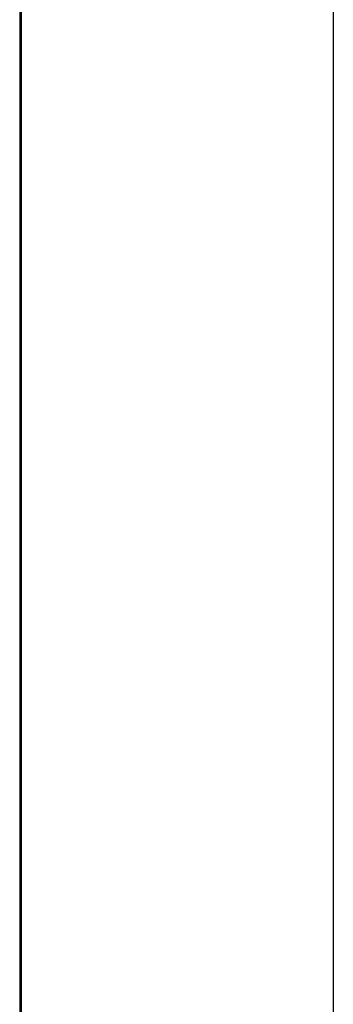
# Model space of a CAD drawing. Header units: millimetres. Extents: x -429 to 783, y -778 to 171.
# Tile 52 of 219: x 317.64 to 318.88, y -533.14 to -529.25. Entities that reach past the tile are written whole.
import ezdxf

# ---------------------------------------------------------------- set-up
doc = ezdxf.new("R2010")
doc.units = ezdxf.units.MM
doc.layers.get('0').update_dxf_attribs({"true_color": 0x000000})

msp = doc.modelspace()

# ---------------------------------------------------------------- linework, layer by layer
at = {"linetype": 'Continuous', "lineweight": -3}
msp.add_open_spline([(318.8797, -456.1671), (318.8797, -460.6204), (318.8797, -465.0737), (318.8797, -469.527), (318.8797, -471.945), (318.8797, -474.363), (318.8797, -476.781), (318.8797, -479.199), (318.8797, -481.617), (318.8797, -484.0351), (318.8797, -486.4531), (318.8797, -488.8711), (318.8797, -491.2891), (318.8797, -492.4981), (318.8797, -493.7071), (318.8797, -494.9161), (318.8797, -496.1251), (318.8797, -497.3341), (318.8797, -498.5431), (318.8797, -499.7521), (318.8797, -500.9611), (318.8797, -502.1701), (318.8797, -503.3792), (318.8797, -504.5882), (318.8797, -505.7972), (318.8797, -508.2152), (318.8797, -510.6332), (318.8797, -513.0512), (318.8797, -514.2602), (318.8797, -515.4692), (318.8797, -516.6782), (318.8797, -517.8872), (318.8797, -519.0962), (318.8797, -520.3052), (318.8797, -522.7233), (318.8797, -525.1413), (318.8797, -527.5593), (318.8797, -529.9773), (318.8797, -532.3953), (318.8797, -534.8133), (318.8797, -537.2313), (318.8797, -539.6493), (318.8797, -542.0673), (318.8797, -546.9034), (318.8797, -551.7394), (318.8797, -556.5754), (318.8797, -561.4114), (318.8797, -566.2475), (318.8797, -571.0835)], degree=3, knots=[3949.971119, 3949.971119, 3949.971119, 3949.971119, 4083.569722, 4083.569722, 4083.569722, 4156.110088, 4156.110088, 4156.110088, 4228.650454, 4228.650454, 4228.650454, 4301.19082, 4301.19082, 4301.19082, 4337.461003, 4337.461003, 4337.461003, 4373.731186, 4373.731186, 4373.731186, 4410.001369, 4410.001369, 4410.001369, 4446.271552, 4446.271552, 4446.271552, 4518.811918, 4518.811918, 4518.811918, 4555.082101, 4555.082101, 4555.082101, 4591.352284, 4591.352284, 4591.352284, 4663.89265, 4663.89265, 4663.89265, 4736.433016, 4736.433016, 4736.433016, 4808.973382, 4808.973382, 4808.973382, 4954.054113, 4954.054113, 4954.054113, 5099.134811, 5099.134811, 5099.134811, 5099.134811], dxfattribs=at)
for points in [[(317.6436, -474.0063), (317.6436, -494.6076), (317.6436, -532.548), (317.6436, -552.3658)], [(317.6506, -552.3657), (317.6506, -532.5468), (317.6506, -494.607), (317.6506, -474.0063)]]:
    msp.add_open_spline(points, degree=3, dxfattribs=at)

doc.saveas('drawing.dxf')
